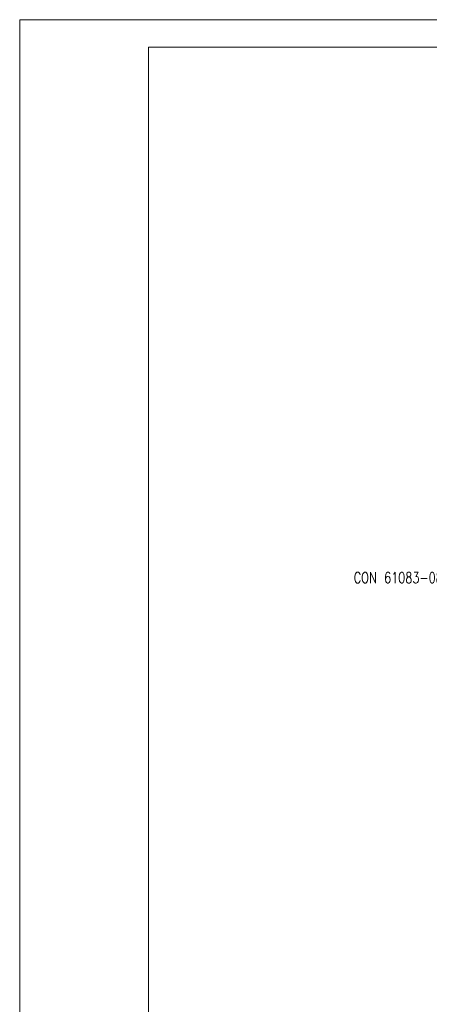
# Model space of a CAD drawing. Header units: inches. Extents: x 4 to 417, y 3 to 295.
# Tile 2 of 5: x 4 to 78, y 116 to 295. Entities that reach past the tile are written whole.
import ezdxf

# ---------------------------------------------------------------- set-up
doc = ezdxf.new("R2010")
doc.units = ezdxf.units.IN
doc.header["$MEASUREMENT"] = 0
doc.layers.add('DIM', color=1, linetype='Continuous', lineweight=0, true_color=0xff0000)
doc.layers.add('FORMAT', color=7, linetype='Continuous', lineweight=15)
doc.layers.add('SLD-0', color=7, linetype='Continuous', lineweight=15)
doc.styles.add('_TCW_TXTSTY_2', font='TXT.SHX', dxfattribs={"width": 0.75})

# ---------------------------------------------------------------- blocks, each defined once
blk = doc.blocks.new('SW_NOTE_6')
at = {"layer": 'DIM', "color": 0, "insert": (-28.83, 0.79), "char_height": 2, "attachment_point": 1, "style": '_TCW_TXTSTY_2'}
blk.add_mtext('CON 61083-0820011LF', dxfattribs=at)

msp = doc.modelspace()

# ---------------------------------------------------------------- linework, layer by layer
at = {"layer": 'FORMAT', "lineweight": 0}
for p, q in [((412.43, 289.78), (27.43, 289.78)), ((27.43, 289.78), (27.43, 7.61))]:
    msp.add_line(p, q, dxfattribs=at)
at = {"layer": 'SLD-0', "color": 1, "lineweight": 0, "true_color": 0xff0000}
for p, q in [((417.43, 294.78), (3.98, 294.78)), ((3.98, 294.78), (3.98, 2.61))]:
    msp.add_line(p, q, dxfattribs=at)

# ---------------------------------------------------------------- block references
at = {"layer": 'DIM'}
msp.add_blockref('SW_NOTE_6', (93.59, 193.48), dxfattribs=at)

doc.saveas('drawing.dxf')
